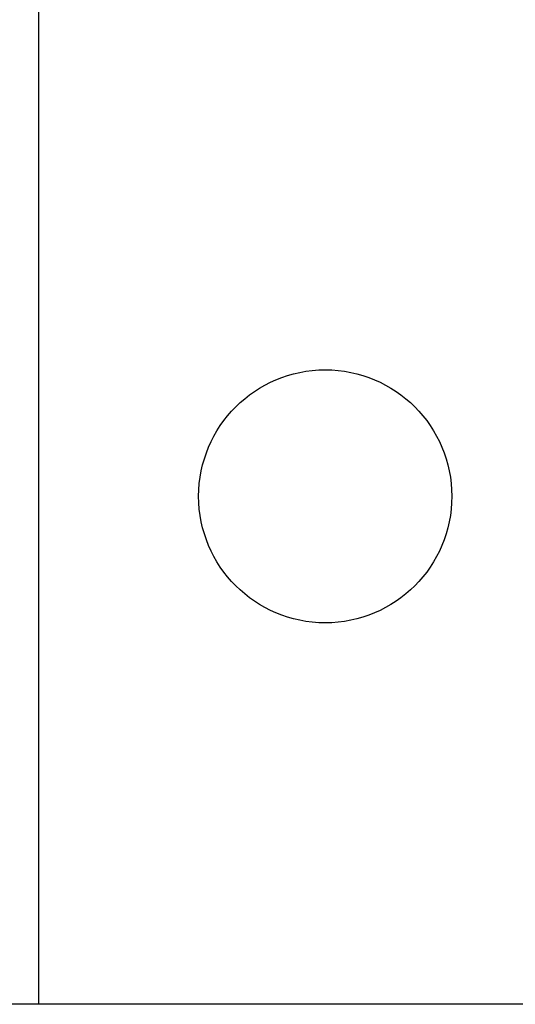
# Model space of a CAD drawing. Extents: x 0 to 210, y 0 to 297.
# Tile 40 of 68: x 131.54 to 133.82, y 198.2 to 202.74. Entities that reach past the tile are written whole.
import ezdxf

# ---------------------------------------------------------------- set-up
doc = ezdxf.new("R2010")
doc.units = 0
doc.layers.get('0').update_dxf_attribs({"linetype": 'CONTINUOUS'})
doc.layers.add('BL$4----', color=7, linetype='CONTINUOUS')
doc.layers.add('ET$1A---_TEKST', color=7, linetype='CONTINUOUS')

msp = doc.modelspace()

# ---------------------------------------------------------------- linework, layer by layer
for p, q in [((131.6217, 198.2036), (127.6674, 198.2036)), ((135.5759, 198.2036), (131.6217, 198.2036))]:
    msp.add_line(p, q)
at = {"layer": 'BL$4----'}
msp.add_circle((132.942, 200.5436), 0.5828, dxfattribs=at)
at = {"layer": 'ET$1A---_TEKST'}
msp.add_line((131.6217, 202.8836), (131.6217, 198.2036), dxfattribs=at)
msp.add_line((131.6217, 202.8836), (131.6217, 198.2036), dxfattribs=at)
msp.add_line((131.6217, 202.8836), (131.6217, 198.2036), dxfattribs=at)

doc.saveas('drawing.dxf')
